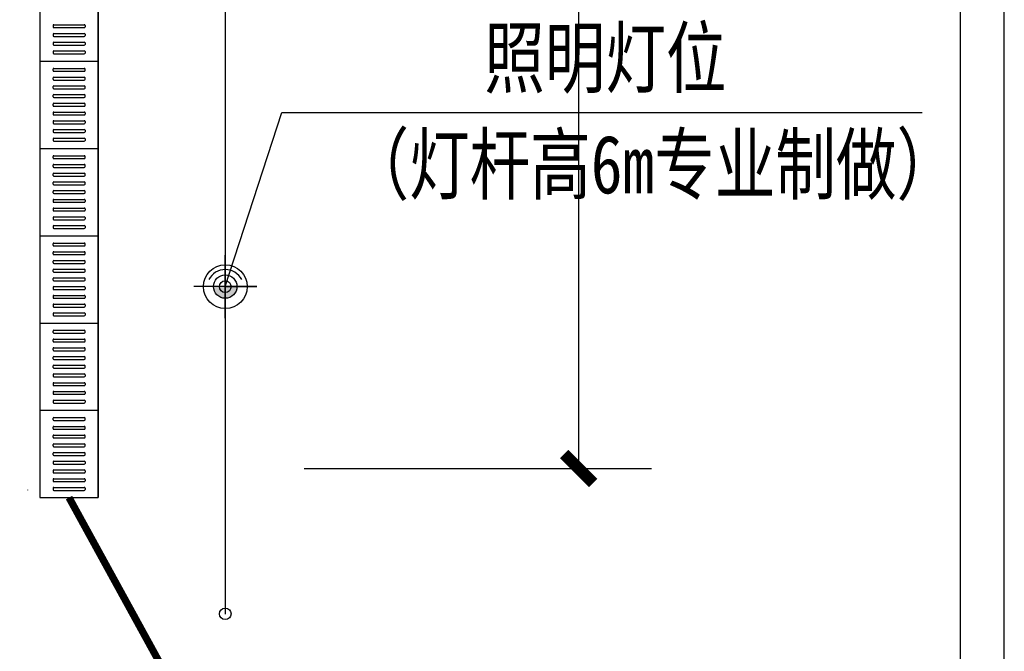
# Model space of a CAD drawing. Extents: x -424536 to -66822, y 139826 to 492209.
# Tile 62 of 69: x -86133 to -79372, y 239448 to 243789. Entities that reach past the tile are written whole.
import ezdxf
from ezdxf.enums import TextEntityAlignment as Align

# ---------------------------------------------------------------- set-up
doc = ezdxf.new("R2010")
doc.units = 0
doc.header["$LTSCALE"] = 1000
doc.header["$MEASUREMENT"] = 0
for name, color, linetype in [('PUB_DIM', 3, 'Continuous'), ('TEXT', 7, 'Continuous'), ('灯', 3, 'Continuous')]:
    doc.layers.add(name, color=color, linetype=linetype)
doc.styles.add('DIM_FONT', font='SIMPLEX', dxfattribs={"width": 0.7, "bigfont": 'GBCBIG'})
doc.styles.add('S', font='txt', dxfattribs={"width": 0.8, "height": 100})
doc.dimstyles.new('DIMN', dxfattribs={"dimtxt": 300, "dimasz": 100, "dimexe": 250, "dimexo": 300, "dimgap": 150, "dimtad": 1, "dimdec": 0, "dimzin": 0, "dimdsep": 46, "dimtxsty": 'DIM_FONT', "dimblk": 'ARCHTICK', "dimcen": 0.09, "dimclrt": 7, "dimazin": 2, "dimtfac": 1, "dimtdec": 0, "dimtix": 1, "dimtmove": 2, "dimatfit": 3, "dimfxl": 1, "dimtolj": 1, "dimtzin": 0, "dimarcsym": 0})
doc.dimstyles.new('DIMN300', dxfattribs={"dimscale": 3, "dimtxt": 300, "dimasz": 100, "dimexe": 250, "dimexo": 300, "dimgap": 150, "dimtad": 1, "dimdec": 0, "dimzin": 0, "dimdsep": 46, "dimtxsty": 'DIM_FONT', "dimblk": 'ARCHTICK', "dimcen": 0.09, "dimclrt": 7, "dimazin": 2, "dimtfac": 1, "dimtdec": 0, "dimtix": 1, "dimtmove": 2, "dimatfit": 3, "dimldrblk": 'ARCHTICK', "dimfxl": 1, "dimtolj": 1, "dimtzin": 0, "dimarcsym": 0})

# ---------------------------------------------------------------- blocks, each defined once
blk = doc.blocks.new('A$C63707C13')
at = {"layer": '灯'}
h = blk.add_hatch(color=256, dxfattribs=at)
h.paths.add_polyline_path([(453, 453), (622, 453, 0.414214), (453, 622)])
h.paths.add_polyline_path([(453, 284, 0.414214), (622, 453), (453, 453)])
for p, q in [((453, 453), (453, 906)), ((453, 906), (453, 0)), ((906, 453), (0, 453)), ((453, 453), (736, 453))]:
    blk.add_line(p, q, dxfattribs=at)
for radius in [315, 169]:
    blk.add_circle((453, 453), radius, dxfattribs=at)
for start, end in [(116.8318, 180), (180, 243.1682)]:
    blk.add_arc((473, 453), 266, start, end, dxfattribs=at)
blk = doc.blocks.new('_ArchTick')
at = {"color": 0, "linetype": 'ByBlock', "const_width": 0.4}
blk.add_lwpolyline([(-0.5, -0.5), (0.5, 0.5)], dxfattribs=at)
blk = doc.blocks.new('*D90')
at = {"layer": 'Defpoints', "color": 0}
for p in [(-84779, 268704.4), (-82294.3, 268704.4), (-85593.8, 262260.8), (-85993.8, 260328.3), (-85593.8, 260328.3), (-84779, 240704.4)]:
    blk.add_point(p, dxfattribs=at)
at = {"layer": 'PUB_DIM', "color": 0, "lineweight": -2}
for p, q in [((-84179, 268704.4), (-81794.3, 268704.4)), ((-82294.3, 240704.4), (-82294.3, 268704.4)), ((-85993.8, 260628.3), (-85993.8, 262510.8)), ((-85593.8, 260628.3), (-85593.8, 262510.8)), ((-85993.8, 262260.8), (-85593.8, 262260.8)), ((-84179, 240704.4), (-81794.3, 240704.4))]:
    blk.add_line(p, q, dxfattribs=at)
for p, xscale, yscale, zscale, rotation in [((-82294.3, 268704.4), 200, 200, 200, 90), ((-85993.8, 262260.8), 100, 100, 100, 180), ((-82294.3, 240704.4), 200, 200, 200, 270)]:
    blk.add_blockref('_ArchTick', p, dxfattribs=dict(at, xscale=xscale, yscale=yscale, zscale=zscale, rotation=rotation))
at = {"layer": 'PUB_DIM', "color": 0, "lineweight": -2, "xscale": 100, "yscale": 100, "zscale": 100}
blk.add_blockref('_ArchTick', (-85593.8, 262260.8), dxfattribs=at)
at = {"layer": 'PUB_DIM', "color": 7, "insert": (-85698.7, 262560.8), "char_height": 300, "attachment_point": 5, "style": 'DIM_FONT'}
blk.add_mtext('\\A1;400', dxfattribs=at)
at = {"layer": 'PUB_DIM', "color": 7, "insert": (-82894.3, 254704.4), "char_height": 600, "attachment_point": 5, "rotation": 90, "style": 'DIM_FONT'}
blk.add_mtext('\\A1;28000', dxfattribs=at)
blk = doc.blocks.new('*D91')
at = {"layer": 'Defpoints', "color": 0}
for p in [(-84779, 269703.9), (-82294.3, 269703.9), (-84779, 268704.4), (-221158.7, 241904.4), (-218074.5, 241904.4), (-218074.5, 237804.4)]:
    blk.add_point(p, dxfattribs=at)
at = {"layer": 'PUB_DIM', "color": 0, "lineweight": -2}
for p, q in [((-82294.3, 269703.9), (-82294.3, 269903.9)), ((-84179, 269703.9), (-81794.3, 269703.9)), ((-82294.3, 268704.4), (-82294.3, 269703.9)), ((-84179, 268704.4), (-81794.3, 268704.4)), ((-82294.3, 268704.4), (-82294.3, 268504.4)), ((-218974.5, 241904.4), (-221908.7, 241904.4)), ((-221158.7, 237804.4), (-221158.7, 241904.4)), ((-218974.5, 237804.4), (-221908.7, 237804.4))]:
    blk.add_line(p, q, dxfattribs=at)
for p, xscale, yscale, zscale, rotation in [((-82294.3, 269703.9), 200, 200, 200, 270), ((-82294.3, 268704.4), 200, 200, 200, 90), ((-221158.7, 241904.4), 300, 300, 300, 90), ((-221158.7, 237804.4), 300, 300, 300, 270)]:
    blk.add_blockref('_ArchTick', p, dxfattribs=dict(at, xscale=xscale, yscale=yscale, zscale=zscale, rotation=rotation))
at = {"layer": 'PUB_DIM', "color": 7, "attachment_point": 5, "rotation": 90, "style": 'DIM_FONT'}
for s, insert, char_height in [('\\A1;1000', (-82894.3, 269204.1), 600), ('\\A1;4100', (-222058.7, 239854.4), 900)]:
    blk.add_mtext(s, dxfattribs=dict(at, insert=insert, char_height=char_height))

msp = doc.modelspace()

# ---------------------------------------------------------------- linework, layer by layer
for p, q in [((-79671.5, 192296.6), (-79671.5, 294739.4)), ((-79371.5, 192153.4), (-79371.5, 294739.4)), ((-85993.8, 244104.4), (-85993.8, 243504.4)), ((-85593.8, 243504.4), (-85593.8, 244104.4)), ((-85993.8, 243504.4), (-85993.8, 242904.4)), ((-85993.8, 243504.4), (-85593.8, 243504.4)), ((-85993.8, 243504.4), (-85593.8, 243504.4)), ((-85993.8, 243504.4), (-85593.8, 243504.4)), ((-85593.8, 242904.4), (-85593.8, 243504.4)), ((-84721.2, 241954.5), (-84332.1, 243151.7)), ((-84332.1, 243151.7), (-79936.6, 243151.7)), ((-85993.8, 242904.4), (-85993.8, 242304.4)), ((-85993.8, 242904.4), (-85593.8, 242904.4)), ((-85993.8, 242904.4), (-85593.8, 242904.4)), ((-85993.8, 242904.4), (-85593.8, 242904.4)), ((-85593.8, 242304.4), (-85593.8, 242904.4)), ((-85993.8, 242304.4), (-85993.8, 241704.4)), ((-85993.8, 242304.4), (-85593.8, 242304.4)), ((-85993.8, 242304.4), (-85593.8, 242304.4)), ((-85993.8, 242304.4), (-85593.8, 242304.4)), ((-85593.8, 241704.4), (-85593.8, 242304.4)), ((-85993.8, 241704.4), (-85993.8, 241104.4)), ((-85993.8, 241704.4), (-85593.8, 241704.4)), ((-85993.8, 241704.4), (-85593.8, 241704.4)), ((-85993.8, 241704.4), (-85593.8, 241704.4)), ((-85593.8, 241104.4), (-85593.8, 241704.4)), ((-85993.8, 241104.4), (-85993.8, 240504.4)), ((-85993.8, 241104.4), (-85593.8, 241104.4)), ((-85993.8, 241104.4), (-85593.8, 241104.4)), ((-85993.8, 241104.4), (-85593.8, 241104.4)), ((-85593.8, 240504.4), (-85593.8, 241104.4)), ((-85993.8, 240504.4), (-85593.8, 240504.4)), ((-85993.8, 240504.4), (-85593.8, 240504.4)), ((-85993.8, 240504.4), (-85593.8, 240504.4))]:
    msp.add_line(p, q)
at = {"color": 6}
for p, q in [((-84721, 269704.4), (-84721, 239703.9)), ((-86079, 240556.9), (-86079.5, 240556.4))]:
    msp.add_line(p, q, dxfattribs=at)
at = {"color": 3}
for p, q in [((-85993.8, 269448.5), (-85993.8, 240504.4)), ((-85593.8, 269448.5), (-85593.8, 240504.9)), ((-85903.8, 243749.4), (-85903.8, 243739.4)), ((-85903.8, 243749.4), (-85903.8, 243739.4)), ((-85683.8, 243749.4), (-85683.8, 243739.4)), ((-85683.8, 243749.4), (-85683.8, 243739.4)), ((-85903.8, 243689.4), (-85903.8, 243679.4)), ((-85683.8, 243689.4), (-85683.8, 243679.4)), ((-85903.8, 243629.4), (-85903.8, 243619.4)), ((-85683.8, 243629.4), (-85683.8, 243619.4)), ((-85903.8, 243569.4), (-85903.8, 243559.4)), ((-85683.8, 243569.4), (-85683.8, 243559.4)), ((-85903.8, 243439.4), (-85903.8, 243449.4)), ((-85683.8, 243439.4), (-85683.8, 243449.4)), ((-85903.8, 243379.4), (-85903.8, 243389.4)), ((-85683.8, 243379.4), (-85683.8, 243389.4)), ((-85903.8, 243319.4), (-85903.8, 243329.4)), ((-85903.8, 243259.4), (-85903.8, 243269.4)), ((-85903.8, 243259.4), (-85903.8, 243269.4)), ((-85683.8, 243319.4), (-85683.8, 243329.4)), ((-85683.8, 243259.4), (-85683.8, 243269.4)), ((-85683.8, 243259.4), (-85683.8, 243269.4)), ((-85903.8, 243199.4), (-85903.8, 243209.4)), ((-85683.8, 243199.4), (-85683.8, 243209.4)), ((-85903.8, 243149.4), (-85903.8, 243139.4)), ((-85903.8, 243149.4), (-85903.8, 243139.4)), ((-85683.8, 243149.4), (-85683.8, 243139.4)), ((-85683.8, 243149.4), (-85683.8, 243139.4)), ((-85903.8, 243089.4), (-85903.8, 243079.4)), ((-85683.8, 243089.4), (-85683.8, 243079.4)), ((-85903.8, 243029.4), (-85903.8, 243019.4)), ((-85683.8, 243029.4), (-85683.8, 243019.4)), ((-85903.8, 242969.4), (-85903.8, 242959.4)), ((-85683.8, 242969.4), (-85683.8, 242959.4)), ((-85903.8, 242839.4), (-85903.8, 242849.4)), ((-85683.8, 242839.4), (-85683.8, 242849.4)), ((-85903.8, 242779.4), (-85903.8, 242789.4)), ((-85903.8, 242719.4), (-85903.8, 242729.4)), ((-85683.8, 242779.4), (-85683.8, 242789.4)), ((-85683.8, 242719.4), (-85683.8, 242729.4)), ((-85903.8, 242659.4), (-85903.8, 242669.4)), ((-85903.8, 242659.4), (-85903.8, 242669.4)), ((-85683.8, 242659.4), (-85683.8, 242669.4)), ((-85683.8, 242659.4), (-85683.8, 242669.4)), ((-85903.8, 242599.4), (-85903.8, 242609.4)), ((-85683.8, 242599.4), (-85683.8, 242609.4)), ((-85903.8, 242549.4), (-85903.8, 242539.4)), ((-85903.8, 242549.4), (-85903.8, 242539.4)), ((-85683.8, 242549.4), (-85683.8, 242539.4)), ((-85683.8, 242549.4), (-85683.8, 242539.4)), ((-85903.8, 242489.4), (-85903.8, 242479.4)), ((-85683.8, 242489.4), (-85683.8, 242479.4)), ((-85903.8, 242429.4), (-85903.8, 242419.4)), ((-85683.8, 242429.4), (-85683.8, 242419.4)), ((-85903.8, 242369.4), (-85903.8, 242359.4)), ((-85683.8, 242369.4), (-85683.8, 242359.4)), ((-85903.8, 242239.4), (-85903.8, 242249.4)), ((-85903.8, 242179.4), (-85903.8, 242189.4)), ((-85683.8, 242239.4), (-85683.8, 242249.4)), ((-85683.8, 242179.4), (-85683.8, 242189.4)), ((-85903.8, 242119.4), (-85903.8, 242129.4)), ((-85683.8, 242119.4), (-85683.8, 242129.4)), ((-85903.8, 242059.4), (-85903.8, 242069.4)), ((-85903.8, 242059.4), (-85903.8, 242069.4)), ((-85683.8, 242059.4), (-85683.8, 242069.4)), ((-85683.8, 242059.4), (-85683.8, 242069.4)), ((-85903.8, 241999.4), (-85903.8, 242009.4)), ((-85683.8, 241999.4), (-85683.8, 242009.4)), ((-85903.8, 241949.4), (-85903.8, 241939.4)), ((-85903.8, 241949.4), (-85903.8, 241939.4)), ((-85683.8, 241949.4), (-85683.8, 241939.4)), ((-85683.8, 241949.4), (-85683.8, 241939.4)), ((-85903.8, 241889.4), (-85903.8, 241879.4)), ((-85683.8, 241889.4), (-85683.8, 241879.4)), ((-85903.8, 241829.4), (-85903.8, 241819.4)), ((-85683.8, 241829.4), (-85683.8, 241819.4)), ((-85903.8, 241769.4), (-85903.8, 241759.4)), ((-85683.8, 241769.4), (-85683.8, 241759.4)), ((-85903.8, 241639.4), (-85903.8, 241649.4)), ((-85683.8, 241639.4), (-85683.8, 241649.4)), ((-85903.8, 241579.4), (-85903.8, 241589.4)), ((-85683.8, 241579.4), (-85683.8, 241589.4)), ((-85903.8, 241519.4), (-85903.8, 241529.4)), ((-85683.8, 241519.4), (-85683.8, 241529.4)), ((-85903.8, 241459.4), (-85903.8, 241469.4)), ((-85903.8, 241459.4), (-85903.8, 241469.4)), ((-85683.8, 241459.4), (-85683.8, 241469.4)), ((-85683.8, 241459.4), (-85683.8, 241469.4)), ((-85903.8, 241399.4), (-85903.8, 241409.4)), ((-85683.8, 241399.4), (-85683.8, 241409.4)), ((-85903.8, 241349.4), (-85903.8, 241339.4)), ((-85903.8, 241349.4), (-85903.8, 241339.4)), ((-85683.8, 241349.4), (-85683.8, 241339.4)), ((-85683.8, 241349.4), (-85683.8, 241339.4)), ((-85903.8, 241289.4), (-85903.8, 241279.4)), ((-85683.8, 241289.4), (-85683.8, 241279.4)), ((-85903.8, 241229.4), (-85903.8, 241219.4)), ((-85683.8, 241229.4), (-85683.8, 241219.4)), ((-85903.8, 241169.4), (-85903.8, 241159.4)), ((-85683.8, 241169.4), (-85683.8, 241159.4)), ((-85903.8, 241039.4), (-85903.8, 241049.4)), ((-85683.8, 241039.4), (-85683.8, 241049.4)), ((-85903.8, 240979.4), (-85903.8, 240989.4)), ((-85683.8, 240979.4), (-85683.8, 240989.4)), ((-85903.8, 240919.4), (-85903.8, 240929.4)), ((-85683.8, 240919.4), (-85683.8, 240929.4)), ((-85903.8, 240859.4), (-85903.8, 240869.4)), ((-85903.8, 240859.4), (-85903.8, 240869.4)), ((-85683.8, 240859.4), (-85683.8, 240869.4)), ((-85683.8, 240859.4), (-85683.8, 240869.4)), ((-85903.8, 240799.4), (-85903.8, 240809.4)), ((-85683.8, 240799.4), (-85683.8, 240809.4)), ((-85903.8, 240749.4), (-85903.8, 240739.4)), ((-85903.8, 240749.4), (-85903.8, 240739.4)), ((-85683.8, 240749.4), (-85683.8, 240739.4)), ((-85683.8, 240749.4), (-85683.8, 240739.4)), ((-85903.8, 240689.4), (-85903.8, 240679.4)), ((-85683.8, 240689.4), (-85683.8, 240679.4)), ((-85903.8, 240629.4), (-85903.8, 240619.4)), ((-85903.8, 240569.4), (-85903.8, 240559.4)), ((-85683.8, 240629.4), (-85683.8, 240619.4)), ((-85683.8, 240569.4), (-85683.8, 240559.4))]:
    msp.add_line(p, q, dxfattribs=at)
at = {"color": 8}
for p, q in [((-85898.8, 243754.4), (-85688.8, 243754.4)), ((-85898.8, 243754.4), (-85688.8, 243754.4)), ((-85898.8, 243734.4), (-85688.8, 243734.4)), ((-85898.8, 243734.4), (-85688.8, 243734.4)), ((-85898.8, 243694.4), (-85688.8, 243694.4)), ((-85898.8, 243674.4), (-85688.8, 243674.4)), ((-85898.8, 243634.4), (-85688.8, 243634.4)), ((-85898.8, 243614.4), (-85688.8, 243614.4)), ((-85898.8, 243574.4), (-85688.8, 243574.4)), ((-85898.8, 243554.4), (-85688.8, 243554.4)), ((-85898.8, 243454.4), (-85688.8, 243454.4)), ((-85898.8, 243434.4), (-85688.8, 243434.4)), ((-85898.8, 243394.4), (-85688.8, 243394.4)), ((-85898.8, 243374.4), (-85688.8, 243374.4)), ((-85898.8, 243334.4), (-85688.8, 243334.4)), ((-85898.8, 243314.4), (-85688.8, 243314.4)), ((-85898.8, 243274.4), (-85688.8, 243274.4)), ((-85898.8, 243274.4), (-85688.8, 243274.4)), ((-85898.8, 243254.4), (-85688.8, 243254.4)), ((-85898.8, 243254.4), (-85688.8, 243254.4)), ((-85898.8, 243214.4), (-85688.8, 243214.4)), ((-85898.8, 243194.4), (-85688.8, 243194.4)), ((-85898.8, 243154.4), (-85688.8, 243154.4)), ((-85898.8, 243154.4), (-85688.8, 243154.4)), ((-85898.8, 243134.4), (-85688.8, 243134.4)), ((-85898.8, 243134.4), (-85688.8, 243134.4)), ((-85898.8, 243094.4), (-85688.8, 243094.4)), ((-85898.8, 243074.4), (-85688.8, 243074.4)), ((-85898.8, 243034.4), (-85688.8, 243034.4)), ((-85898.8, 243014.4), (-85688.8, 243014.4)), ((-85898.8, 242974.4), (-85688.8, 242974.4)), ((-85898.8, 242954.4), (-85688.8, 242954.4)), ((-85898.8, 242854.4), (-85688.8, 242854.4)), ((-85898.8, 242834.4), (-85688.8, 242834.4)), ((-85898.8, 242794.4), (-85688.8, 242794.4)), ((-85898.8, 242774.4), (-85688.8, 242774.4)), ((-85898.8, 242734.4), (-85688.8, 242734.4)), ((-85898.8, 242714.4), (-85688.8, 242714.4)), ((-85898.8, 242674.4), (-85688.8, 242674.4)), ((-85898.8, 242674.4), (-85688.8, 242674.4)), ((-85898.8, 242654.4), (-85688.8, 242654.4)), ((-85898.8, 242654.4), (-85688.8, 242654.4)), ((-85898.8, 242614.4), (-85688.8, 242614.4)), ((-85898.8, 242594.4), (-85688.8, 242594.4)), ((-85898.8, 242554.4), (-85688.8, 242554.4)), ((-85898.8, 242554.4), (-85688.8, 242554.4)), ((-85898.8, 242534.4), (-85688.8, 242534.4)), ((-85898.8, 242534.4), (-85688.8, 242534.4)), ((-85898.8, 242494.4), (-85688.8, 242494.4)), ((-85898.8, 242474.4), (-85688.8, 242474.4)), ((-85898.8, 242434.4), (-85688.8, 242434.4)), ((-85898.8, 242414.4), (-85688.8, 242414.4)), ((-85898.8, 242374.4), (-85688.8, 242374.4)), ((-85898.8, 242354.4), (-85688.8, 242354.4)), ((-85898.8, 242254.4), (-85688.8, 242254.4)), ((-85898.8, 242234.4), (-85688.8, 242234.4)), ((-85898.8, 242194.4), (-85688.8, 242194.4)), ((-85898.8, 242174.4), (-85688.8, 242174.4)), ((-85898.8, 242134.4), (-85688.8, 242134.4)), ((-85898.8, 242114.4), (-85688.8, 242114.4)), ((-85898.8, 242074.4), (-85688.8, 242074.4)), ((-85898.8, 242074.4), (-85688.8, 242074.4)), ((-85898.8, 242054.4), (-85688.8, 242054.4)), ((-85898.8, 242054.4), (-85688.8, 242054.4)), ((-85898.8, 242014.4), (-85688.8, 242014.4)), ((-85898.8, 241994.4), (-85688.8, 241994.4)), ((-85898.8, 241954.4), (-85688.8, 241954.4)), ((-85898.8, 241954.4), (-85688.8, 241954.4)), ((-85898.8, 241934.4), (-85688.8, 241934.4)), ((-85898.8, 241934.4), (-85688.8, 241934.4)), ((-85898.8, 241894.4), (-85688.8, 241894.4)), ((-85898.8, 241874.4), (-85688.8, 241874.4)), ((-85898.8, 241834.4), (-85688.8, 241834.4)), ((-85898.8, 241814.4), (-85688.8, 241814.4)), ((-85898.8, 241774.4), (-85688.8, 241774.4)), ((-85898.8, 241754.4), (-85688.8, 241754.4)), ((-85898.8, 241654.4), (-85688.8, 241654.4)), ((-85898.8, 241634.4), (-85688.8, 241634.4)), ((-85898.8, 241594.4), (-85688.8, 241594.4)), ((-85898.8, 241574.4), (-85688.8, 241574.4)), ((-85898.8, 241534.4), (-85688.8, 241534.4)), ((-85898.8, 241514.4), (-85688.8, 241514.4)), ((-85898.8, 241474.4), (-85688.8, 241474.4)), ((-85898.8, 241474.4), (-85688.8, 241474.4)), ((-85898.8, 241454.4), (-85688.8, 241454.4)), ((-85898.8, 241454.4), (-85688.8, 241454.4)), ((-85898.8, 241414.4), (-85688.8, 241414.4)), ((-85898.8, 241394.4), (-85688.8, 241394.4)), ((-85898.8, 241354.4), (-85688.8, 241354.4)), ((-85898.8, 241354.4), (-85688.8, 241354.4)), ((-85898.8, 241334.4), (-85688.8, 241334.4)), ((-85898.8, 241334.4), (-85688.8, 241334.4)), ((-85898.8, 241294.4), (-85688.8, 241294.4)), ((-85898.8, 241274.4), (-85688.8, 241274.4)), ((-85898.8, 241234.4), (-85688.8, 241234.4)), ((-85898.8, 241214.4), (-85688.8, 241214.4)), ((-85898.8, 241174.4), (-85688.8, 241174.4)), ((-85898.8, 241154.4), (-85688.8, 241154.4)), ((-85898.8, 241054.4), (-85688.8, 241054.4)), ((-85898.8, 241034.4), (-85688.8, 241034.4)), ((-85898.8, 240994.4), (-85688.8, 240994.4)), ((-85898.8, 240974.4), (-85688.8, 240974.4)), ((-85898.8, 240934.4), (-85688.8, 240934.4)), ((-85898.8, 240914.4), (-85688.8, 240914.4)), ((-85898.8, 240874.4), (-85688.8, 240874.4)), ((-85898.8, 240874.4), (-85688.8, 240874.4)), ((-85898.8, 240854.4), (-85688.8, 240854.4)), ((-85898.8, 240854.4), (-85688.8, 240854.4)), ((-85898.8, 240814.4), (-85688.8, 240814.4)), ((-85898.8, 240794.4), (-85688.8, 240794.4)), ((-85898.8, 240754.4), (-85688.8, 240754.4)), ((-85898.8, 240754.4), (-85688.8, 240754.4)), ((-85898.8, 240734.4), (-85688.8, 240734.4)), ((-85898.8, 240734.4), (-85688.8, 240734.4)), ((-85898.8, 240694.4), (-85688.8, 240694.4)), ((-85898.8, 240674.4), (-85688.8, 240674.4)), ((-85898.8, 240634.4), (-85688.8, 240634.4)), ((-85898.8, 240614.4), (-85688.8, 240614.4)), ((-85898.8, 240574.4), (-85688.8, 240574.4)), ((-85898.8, 240554.4), (-85688.8, 240554.4))]:
    msp.add_line(p, q, dxfattribs=at)
msp.add_lwpolyline([(-85793.8, 240504.4, 50, 50, 0), (-81568.4, 232800.7, 50, 50, 0)], format="xyseb")
for centre in [(-84721.2, 241954.5), (-84721.2, 239705.7)]:
    msp.add_circle(centre, 40)
for centre, start, end in [((-85898.8, 243749.4), 90, 180), ((-85898.8, 243749.4), 90, 180), ((-85688.8, 243749.4), 0, 90), ((-85688.8, 243749.4), 0, 90), ((-85898.8, 243739.4), 180, 270), ((-85898.8, 243739.4), 180, 270), ((-85898.8, 243689.4), 90, 180), ((-85898.8, 243679.4), 180, 270), ((-85688.8, 243739.4), 270, 0), ((-85688.8, 243739.4), 270, 0), ((-85688.8, 243689.4), 0, 90), ((-85688.8, 243679.4), 270, 0), ((-85898.8, 243629.4), 90, 180), ((-85898.8, 243619.4), 180, 270), ((-85688.8, 243629.4), 0, 90), ((-85688.8, 243619.4), 270, 0), ((-85898.8, 243569.4), 90, 180), ((-85898.8, 243559.4), 180, 270), ((-85688.8, 243569.4), 0, 90), ((-85688.8, 243559.4), 270, 0), ((-85898.8, 243449.4), 90, 180), ((-85898.8, 243439.4), 180, 270), ((-85688.8, 243449.4), 0, 90), ((-85688.8, 243439.4), 270, 0), ((-85898.8, 243389.4), 90, 180), ((-85898.8, 243379.4), 180, 270), ((-85688.8, 243389.4), 0, 90), ((-85688.8, 243379.4), 270, 0), ((-85898.8, 243329.4), 90, 180), ((-85898.8, 243319.4), 180, 270), ((-85898.8, 243269.4), 90, 180), ((-85898.8, 243269.4), 90, 180), ((-85688.8, 243329.4), 0, 90), ((-85688.8, 243319.4), 270, 0), ((-85688.8, 243269.4), 0, 90), ((-85688.8, 243269.4), 0, 90), ((-85898.8, 243259.4), 180, 270), ((-85898.8, 243259.4), 180, 270), ((-85898.8, 243209.4), 90, 180), ((-85898.8, 243199.4), 180, 270), ((-85688.8, 243259.4), 270, 0), ((-85688.8, 243259.4), 270, 0), ((-85688.8, 243209.4), 0, 90), ((-85688.8, 243199.4), 270, 0), ((-85898.8, 243149.4), 90, 180), ((-85898.8, 243149.4), 90, 180), ((-85898.8, 243139.4), 180, 270), ((-85898.8, 243139.4), 180, 270), ((-85688.8, 243149.4), 0, 90), ((-85688.8, 243149.4), 0, 90), ((-85688.8, 243139.4), 270, 0), ((-85688.8, 243139.4), 270, 0), ((-85898.8, 243089.4), 90, 180), ((-85898.8, 243079.4), 180, 270), ((-85688.8, 243089.4), 0, 90), ((-85688.8, 243079.4), 270, 0), ((-85898.8, 243029.4), 90, 180), ((-85898.8, 243019.4), 180, 270), ((-85688.8, 243029.4), 0, 90), ((-85688.8, 243019.4), 270, 0), ((-85898.8, 242969.4), 90, 180), ((-85898.8, 242959.4), 180, 270), ((-85688.8, 242969.4), 0, 90), ((-85688.8, 242959.4), 270, 0), ((-85898.8, 242849.4), 90, 180), ((-85898.8, 242839.4), 180, 270), ((-85898.8, 242789.4), 90, 180), ((-85688.8, 242849.4), 0, 90), ((-85688.8, 242839.4), 270, 0), ((-85688.8, 242789.4), 0, 90), ((-85898.8, 242779.4), 180, 270), ((-85898.8, 242729.4), 90, 180), ((-85688.8, 242779.4), 270, 0), ((-85688.8, 242729.4), 0, 90), ((-85898.8, 242719.4), 180, 270), ((-85898.8, 242669.4), 90, 180), ((-85898.8, 242669.4), 90, 180), ((-85898.8, 242659.4), 180, 270), ((-85898.8, 242659.4), 180, 270), ((-85688.8, 242719.4), 270, 0), ((-85688.8, 242669.4), 0, 90), ((-85688.8, 242669.4), 0, 90), ((-85688.8, 242659.4), 270, 0), ((-85688.8, 242659.4), 270, 0), ((-85898.8, 242609.4), 90, 180), ((-85898.8, 242599.4), 180, 270), ((-85688.8, 242609.4), 0, 90), ((-85688.8, 242599.4), 270, 0), ((-85898.8, 242549.4), 90, 180), ((-85898.8, 242549.4), 90, 180), ((-85898.8, 242539.4), 180, 270), ((-85898.8, 242539.4), 180, 270), ((-85688.8, 242549.4), 0, 90), ((-85688.8, 242549.4), 0, 90), ((-85688.8, 242539.4), 270, 0), ((-85688.8, 242539.4), 270, 0), ((-85898.8, 242489.4), 90, 180), ((-85898.8, 242479.4), 180, 270), ((-85688.8, 242489.4), 0, 90), ((-85688.8, 242479.4), 270, 0), ((-85898.8, 242429.4), 90, 180), ((-85898.8, 242419.4), 180, 270), ((-85688.8, 242429.4), 0, 90), ((-85688.8, 242419.4), 270, 0), ((-85898.8, 242369.4), 90, 180), ((-85898.8, 242359.4), 180, 270), ((-85688.8, 242369.4), 0, 90), ((-85688.8, 242359.4), 270, 0), ((-85898.8, 242249.4), 90, 180), ((-85688.8, 242249.4), 0, 90), ((-85898.8, 242239.4), 180, 270), ((-85898.8, 242189.4), 90, 180), ((-85688.8, 242239.4), 270, 0), ((-85688.8, 242189.4), 0, 90), ((-85898.8, 242179.4), 180, 270), ((-85898.8, 242129.4), 90, 180), ((-85898.8, 242119.4), 180, 270), ((-85688.8, 242179.4), 270, 0), ((-85688.8, 242129.4), 0, 90), ((-85688.8, 242119.4), 270, 0), ((-85898.8, 242069.4), 90, 180), ((-85898.8, 242069.4), 90, 180), ((-85898.8, 242059.4), 180, 270), ((-85898.8, 242059.4), 180, 270), ((-85688.8, 242069.4), 0, 90), ((-85688.8, 242069.4), 0, 90), ((-85688.8, 242059.4), 270, 0), ((-85688.8, 242059.4), 270, 0), ((-85898.8, 242009.4), 90, 180), ((-85898.8, 241999.4), 180, 270), ((-85688.8, 242009.4), 0, 90), ((-85688.8, 241999.4), 270, 0), ((-85898.8, 241949.4), 90, 180), ((-85898.8, 241949.4), 90, 180), ((-85898.8, 241939.4), 180, 270), ((-85898.8, 241939.4), 180, 270), ((-85688.8, 241949.4), 0, 90), ((-85688.8, 241949.4), 0, 90), ((-85688.8, 241939.4), 270, 0), ((-85688.8, 241939.4), 270, 0), ((-85898.8, 241889.4), 90, 180), ((-85898.8, 241879.4), 180, 270), ((-85688.8, 241889.4), 0, 90), ((-85688.8, 241879.4), 270, 0), ((-85898.8, 241829.4), 90, 180), ((-85898.8, 241819.4), 180, 270), ((-85688.8, 241829.4), 0, 90), ((-85688.8, 241819.4), 270, 0), ((-85898.8, 241769.4), 90, 180), ((-85898.8, 241759.4), 180, 270), ((-85688.8, 241769.4), 0, 90), ((-85688.8, 241759.4), 270, 0), ((-85898.8, 241649.4), 90, 180), ((-85688.8, 241649.4), 0, 90), ((-85898.8, 241639.4), 180, 270), ((-85898.8, 241589.4), 90, 180), ((-85898.8, 241579.4), 180, 270), ((-85688.8, 241639.4), 270, 0), ((-85688.8, 241589.4), 0, 90), ((-85688.8, 241579.4), 270, 0), ((-85898.8, 241529.4), 90, 180), ((-85898.8, 241519.4), 180, 270), ((-85688.8, 241529.4), 0, 90), ((-85688.8, 241519.4), 270, 0), ((-85898.8, 241469.4), 90, 180), ((-85898.8, 241469.4), 90, 180), ((-85898.8, 241459.4), 180, 270), ((-85898.8, 241459.4), 180, 270), ((-85688.8, 241469.4), 0, 90), ((-85688.8, 241469.4), 0, 90), ((-85688.8, 241459.4), 270, 0), ((-85688.8, 241459.4), 270, 0), ((-85898.8, 241409.4), 90, 180), ((-85898.8, 241399.4), 180, 270), ((-85688.8, 241409.4), 0, 90), ((-85688.8, 241399.4), 270, 0), ((-85898.8, 241349.4), 90, 180), ((-85898.8, 241349.4), 90, 180), ((-85898.8, 241339.4), 180, 270), ((-85898.8, 241339.4), 180, 270), ((-85688.8, 241349.4), 0, 90), ((-85688.8, 241349.4), 0, 90), ((-85688.8, 241339.4), 270, 0), ((-85688.8, 241339.4), 270, 0), ((-85898.8, 241289.4), 90, 180), ((-85898.8, 241279.4), 180, 270), ((-85688.8, 241289.4), 0, 90), ((-85688.8, 241279.4), 270, 0), ((-85898.8, 241229.4), 90, 180), ((-85898.8, 241219.4), 180, 270), ((-85898.8, 241169.4), 90, 180), ((-85688.8, 241229.4), 0, 90), ((-85688.8, 241219.4), 270, 0), ((-85688.8, 241169.4), 0, 90), ((-85898.8, 241159.4), 180, 270), ((-85688.8, 241159.4), 270, 0), ((-85898.8, 241049.4), 90, 180), ((-85898.8, 241039.4), 180, 270), ((-85688.8, 241049.4), 0, 90), ((-85688.8, 241039.4), 270, 0), ((-85898.8, 240989.4), 90, 180), ((-85898.8, 240979.4), 180, 270), ((-85688.8, 240989.4), 0, 90), ((-85688.8, 240979.4), 270, 0), ((-85898.8, 240929.4), 90, 180), ((-85898.8, 240919.4), 180, 270), ((-85688.8, 240929.4), 0, 90), ((-85688.8, 240919.4), 270, 0), ((-85898.8, 240869.4), 90, 180), ((-85898.8, 240869.4), 90, 180), ((-85898.8, 240859.4), 180, 270), ((-85898.8, 240859.4), 180, 270), ((-85688.8, 240869.4), 0, 90), ((-85688.8, 240869.4), 0, 90), ((-85688.8, 240859.4), 270, 0), ((-85688.8, 240859.4), 270, 0), ((-85898.8, 240809.4), 90, 180), ((-85898.8, 240799.4), 180, 270), ((-85688.8, 240809.4), 0, 90), ((-85688.8, 240799.4), 270, 0), ((-85898.8, 240749.4), 90, 180), ((-85898.8, 240749.4), 90, 180), ((-85898.8, 240739.4), 180, 270), ((-85898.8, 240739.4), 180, 270), ((-85688.8, 240749.4), 0, 90), ((-85688.8, 240749.4), 0, 90), ((-85688.8, 240739.4), 270, 0), ((-85688.8, 240739.4), 270, 0), ((-85898.8, 240689.4), 90, 180), ((-85898.8, 240679.4), 180, 270), ((-85898.8, 240629.4), 90, 180), ((-85688.8, 240689.4), 0, 90), ((-85688.8, 240679.4), 270, 0), ((-85688.8, 240629.4), 0, 90), ((-85898.8, 240619.4), 180, 270), ((-85898.8, 240569.4), 90, 180), ((-85688.8, 240619.4), 270, 0), ((-85688.8, 240569.4), 0, 90), ((-85898.8, 240559.4), 180, 270), ((-85688.8, 240559.4), 270, 0)]:
    msp.add_arc(centre, 5, start, end)

# ---------------------------------------------------------------- block references
at = {"layer": '灯', "xscale": 0.4767023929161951, "yscale": 0.4767023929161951, "zscale": 0.4767023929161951, "rotation": 270}
msp.add_blockref('A$C63707C13', (-84937, 242170.7), dxfattribs=at)

# ---------------------------------------------------------------- texts
at = {"layer": 'TEXT', "color": 3, "style": 'S', "width": 0.8}
for s, p in [('照明灯位', (-81279.2, 243327.4)), ('（灯杆高6m专业制做）', (-79695.6, 242595.4))]:
    msp.add_text(s, height=400, dxfattribs=at).set_placement(p, align=Align.RIGHT)

# ---------------------------------------------------------------- dimensions: what is measured, and where the dimension line sits
at = {"layer": 'PUB_DIM'}
dim = msp.add_aligned_dim(p1=(-218074.5, 237804.4), p2=(-218074.5, 241904.4), distance=3084.2, dimstyle='DIMN300', dxfattribs=at)
dim.commit()
dim.dimension.update_dxf_attribs({"geometry": '*D91', "text_midpoint": (-222058.7, 239854.4)})
dim = msp.add_linear_dim(base=(-85593.8, 262260.8), p1=(-85993.8, 260328.3), p2=(-85593.8, 260328.3), angle=0, dimstyle='DIMN', dxfattribs=at)
dim.commit()
dim.dimension.update_dxf_attribs({"geometry": '*D90', "text_midpoint": (-85698.7, 262560.8), "dimtype": 161})

doc.saveas('drawing.dxf')
